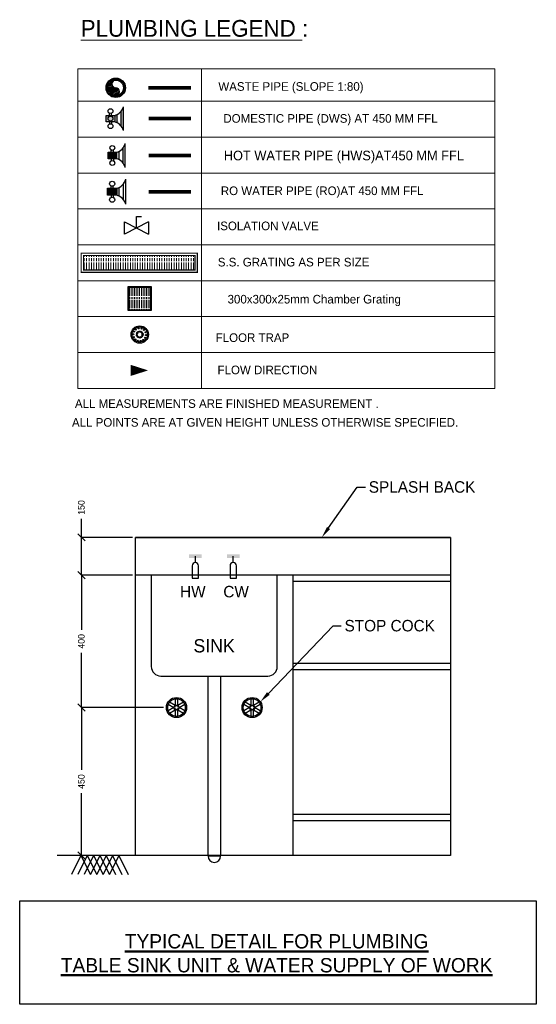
# Model space of a CAD drawing. Header units: inches. Extents: x 1703 to 137267, y -37098 to 14102.
# Tile 87 of 142: x 105363 to 111198, y -36530 to -25415. Entities that reach past the tile are written whole.
import ezdxf
from ezdxf import colors
from ezdxf.entities.mleader import LeaderData, LeaderLine
from ezdxf.math import Vec2, Vec3

# ---------------------------------------------------------------- set-up
doc = ezdxf.new("R2010")
doc.units = ezdxf.units.IN
doc.header["$MEASUREMENT"] = 0
for name, color, linetype in [('CKD Plumbing', 6, 'Continuous'), ('CKD- Chamber Grating 300x300x25', 7, 'Continuous'), ('CKD-Floor Trap', 1, 'Continuous'), ('CKD-Plumbing', 6, 'Continuous'), ('CKD_Grating', 7, 'Continuous')]:
    doc.layers.add(name, color=color, linetype=linetype)
doc.layers.add('CKD-Text', color=7, linetype='Continuous', lineweight=0)
doc.styles.add('CKD_Dimension Text', font='GOTHIC.TTF')
doc.dimstyles.new('CKD-Dimensions', dxfattribs={"dimscale": 0.05, "dimtxt": 1143, "dimasz": 1270, "dimexe": 0, "dimexo": 508, "dimgap": 508, "dimtad": 0, "dimdec": 0, "dimzin": 4, "dimdsep": 46, "dimtxsty": 'CKD_Dimension Text', "dimblk": 'OBLIQUE', "dimcen": 304.8, "dimclrd": 150, "dimclre": 150, "dimclrt": 7, "dimazin": 2, "dimtfac": 1, "dimtdec": 0, "dimtofl": 0, "dimtmove": 1, "dimatfit": 2, "dimfxl": 25.4, "dimtfillclr": 7, "dimtolj": 1, "dimtzin": 0, "dimlwd": -1, "dimlwe": -1, "dimarcsym": 0})

# ---------------------------------------------------------------- blocks, each defined once
blk = doc.blocks.new('150 Socket(top)')
at = {"ltscale": 10}
h = blk.add_hatch(dxfattribs=at)
h.set_pattern_fill('ANSI31', color=256, scale=100, style=0)
h.set_pattern_definition([(45, (-1317.751064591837, -237.6671661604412), (-8.838834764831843, 8.838834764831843), [])])
edge = h.paths.add_edge_path()
edge.add_arc((0, -39.5), 39.5, 270, 90)
edge.add_arc((0, 39.5), 39.5, 90, 270, ccw=False)
edge.add_arc((0, 0), 79, 270, 90, ccw=False)
for radius in [100, 90, 79]:
    blk.add_circle((0, 0), radius, dxfattribs=at)
for centre, start, end in [((0, 39.5), 90, 270), ((0, -39.5), 270, 90)]:
    blk.add_arc(centre, 39.5, start, end, dxfattribs=at)
blk = doc.blocks.new('A$C20B77722')
at = {"color": 6}
for centre, radius in [((0, 0), 99.90960382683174), ((0, 0), 87.42090334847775), ((-75.30875620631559, 2.169640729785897), 6.244350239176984), ((-66.11415573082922, 33.77525463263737), 6.244350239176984), ((-44.11694501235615, 58.26154117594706), 6.244350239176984), ((-33.64467077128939, 4.895599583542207), 6.244350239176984), ((-28.18867988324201, 19.00865837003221), 6.244350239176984), ((-17.14957523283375, 29.35681924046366), 6.244350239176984), ((-13.67394141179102, 70.77869100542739), 6.244350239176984), ((-2.713786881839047, 33.89050202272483), 6.244350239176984), ((12.25950024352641, 31.71175523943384), 6.244350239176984), ((19.18524484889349, 68.84752908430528), 6.244350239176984), ((24.80464299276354, 23.25210641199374), 6.244350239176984), ((32.4369219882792, 10.18709274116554), 6.244350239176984), ((33.64467077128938, -4.895599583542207), 6.244350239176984), ((47.95244893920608, 52.85054571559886), 6.244350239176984), ((66.92997328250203, 25.95613964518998), 6.244350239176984), ((-69.87964305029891, -30.29542108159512), 6.244350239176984), ((-50.90211870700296, -57.18982715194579), 6.244350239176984), ((-32.43692198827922, -10.18709274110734), 6.244350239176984), ((-24.80464299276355, -23.25210641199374), 6.244350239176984), ((-22.13491461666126, -73.18681052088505), 6.244350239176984), ((-12.25950024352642, -31.71175523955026), 6.244350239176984), ((2.713786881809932, -33.89050202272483), 6.244350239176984), ((10.7242716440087, -75.11797244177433), 6.244350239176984), ((17.14957523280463, -29.35681924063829), 6.244350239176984), ((28.18867988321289, -19.00865837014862), 6.244350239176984), ((41.16727524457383, -62.600822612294), 6.244350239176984), ((63.16448596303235, -38.11453606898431), 6.244350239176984), ((72.35908643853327, -6.508922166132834), 6.244350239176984)]:
    blk.add_circle(centre, radius, dxfattribs=at)
blk = doc.blocks.new('G$CFDF86615')
at = {"layer": 'CKD- Chamber Grating 300x300x25'}
h = blk.add_hatch(color=2, dxfattribs=at)
h.dxf.hatch_style = 1
h.paths.add_polyline_path([(1.396983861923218e-09, 350.0000000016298), (0, 1.629814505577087e-09), (349.9999999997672, 0), (350.000000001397, 350)])
h.paths.add_polyline_path([(341.5461255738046, 338.8760428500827), (11.3461255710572, 338.8760428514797), (11.34612556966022, 8.676042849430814), (341.5461255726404, 8.676042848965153)], flags=16)
at = {"layer": 'CKD- Chamber Grating 300x300x25', "linetype": 'Continuous', "lineweight": 5}
h = blk.add_hatch(dxfattribs=at)
h.set_pattern_fill('ACAD_ISO08W100', color=4, scale=5.079999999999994, angle=90.00000000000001, style=0)
h.set_pattern_definition([(90.00000000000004, (-77557.85894435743, -877345.4100622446), (-25.4, -7.993605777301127e-15), [121.9199999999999, -15.23999999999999, 30.47999999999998, -15.23999999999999])])
h.paths.add_polyline_path([(341.5461255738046, 338.8760428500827), (341.5461255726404, 8.676042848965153), (11.34612556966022, 8.676042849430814), (11.3461255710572, 338.8760428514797)])
at = {"layer": 'CKD- Chamber Grating 300x300x25', "color": 2}
blk.add_lwpolyline([(1.396983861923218e-09, 350.0000000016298), (0, 1.629814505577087e-09), (349.9999999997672, 0), (350.000000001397, 350), (1.396983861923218e-09, 350.0000000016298)], dxfattribs=at)
at = {"layer": 'CKD- Chamber Grating 300x300x25', "color": 2, "elevation": 8910.120359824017}
blk.add_lwpolyline([(341.5461255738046, 338.8760428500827), (11.3461255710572, 338.8760428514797), (11.34612556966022, 8.676042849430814), (341.5461255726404, 8.676042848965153)], close=True, dxfattribs=at)
blk = doc.blocks.new('G$C4263DD8E')
at = {"layer": 'CKD-Plumbing'}
h = blk.add_hatch(color=5, dxfattribs=at)
h.dxf.hatch_style = 1
h.paths.add_polyline_path([(413.6535345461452, 3161.410876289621), (323.6535345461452, 3161.410876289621), (323.6535345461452, 3228.910876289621), (413.6535345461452, 3228.910876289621)])
edge = h.paths.add_edge_path()
edge.add_arc((379.9035942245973, 3037.660935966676), 128.2696620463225, 15.25509999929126, 74.74490000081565)
edge.add_line((503.6535345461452, 3318.910876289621), (503.6535345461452, 3071.410876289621))
edge.add_line((436.1535345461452, 3152.59987628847), (436.1535345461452, 3238.432876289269))
edge.add_arc((379.9035824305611, 3352.660864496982), 128.2696860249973, 285.2550807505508, 344.7448807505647, ccw=False)
edge.add_line((481.1535345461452, 3274.738876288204), (481.1535345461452, 3115.627876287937))
h = blk.add_hatch(color=1, dxfattribs=at)
h.dxf.hatch_style = 1
h.paths.add_polyline_path([(432.8027916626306, 2775.943980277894), (342.8027916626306, 2775.943980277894), (342.8027916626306, 2843.443980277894), (432.8027916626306, 2843.443980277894)])
h = blk.add_hatch(color=54, dxfattribs=at)
h.dxf.hatch_style = 1
h.paths.add_polyline_path([(433.6787916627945, 2395.219789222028), (338.4227916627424, 2395.219789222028), (338.4227916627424, 2466.661789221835), (433.6787916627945, 2466.661789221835)])
at = {"layer": 'CKD_Grating', "linetype": 'Continuous', "lineweight": 5}
h = blk.add_hatch(dxfattribs=at)
h.set_pattern_fill('ACAD_ISO08W100', color=2, scale=5.079999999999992, angle=270, style=0)
h.set_pattern_definition([(270, (81088.43800772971, 883573.0561369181), (25.4, -1.338202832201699e-15), [121.9199999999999, -15.23999999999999, 30.47999999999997, -15.23999999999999])])
h.paths.add_polyline_path([(1252.132426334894, 1613.550930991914), (87.26274204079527, 1613.550930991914), (87.26274204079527, 1763.550930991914), (1252.132426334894, 1763.550930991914)])
for p, q in [((640.3137892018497, 2051.606294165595), (640.3137892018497, 2171.611177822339)), ((640.3137892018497, 2171.611177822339), (692.1090790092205, 2171.611177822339)), ((515.230852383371, 2115.63233190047), (765.3967260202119, 1987.580256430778)), ((765.3967260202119, 2115.63233190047), (515.230852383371, 1987.580256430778)), ((515.230852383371, 1987.580256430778), (515.230852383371, 2115.63233190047)), ((765.3967260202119, 2115.63233190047), (765.3967260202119, 1987.580256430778))]:
    blk.add_line(p, q)
at = {"layer": 'CKD-Plumbing', "color": 5}
for p, q in [((503.6535345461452, 3071.410876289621), (503.6535345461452, 3318.910876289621)), ((357.4035345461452, 3228.910876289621), (357.4035345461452, 3251.410876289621)), ((379.9035345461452, 3228.910876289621), (379.9035345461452, 3251.410876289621)), ((436.1535345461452, 3238.432876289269), (436.1535345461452, 3152.59987628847)), ((481.1535345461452, 3115.627876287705), (481.1535345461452, 3274.738876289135)), ((357.4035345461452, 3161.410876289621), (357.4035345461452, 3138.910876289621)), ((379.9035345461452, 3161.410876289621), (379.9035345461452, 3138.910876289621))]:
    blk.add_line(p, q, dxfattribs=at)
at = {"layer": 'CKD-Plumbing', "color": 1}
for p, q in [((500.3027916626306, 2730.160980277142), (500.3027916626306, 2889.271980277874)), ((522.8027916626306, 2685.943980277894), (522.8027916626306, 2933.443980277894)), ((376.5527916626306, 2843.443980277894), (376.5527916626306, 2865.943980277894)), ((399.0527916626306, 2843.443980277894), (399.0527916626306, 2865.943980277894)), ((455.3027916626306, 2852.965980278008), (455.3027916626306, 2767.132980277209)), ((376.5527916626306, 2775.943980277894), (376.5527916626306, 2753.443980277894)), ((399.0527916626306, 2775.943980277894), (399.0527916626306, 2753.443980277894))]:
    blk.add_line(p, q, dxfattribs=at)
at = {"layer": 'CKD-Plumbing', "color": 54}
for p, q in [((374.1437916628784, 2466.661789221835), (374.1437916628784, 2490.475789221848)), ((397.9577916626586, 2466.661789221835), (397.9577916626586, 2490.475789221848)), ((457.4927916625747, 2476.739874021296), (457.4927916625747, 2385.894226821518)), ((505.1207916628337, 2346.763062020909), (505.1207916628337, 2515.166144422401)), ((528.9347916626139, 2299.963789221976), (528.9347916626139, 2561.917789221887)), ((374.1437916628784, 2395.219789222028), (374.1437916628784, 2371.405789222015)), ((397.9577916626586, 2395.219789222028), (397.9577916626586, 2371.405789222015))]:
    blk.add_line(p, q, dxfattribs=at)
at = {"layer": 'CKD-Plumbing', "color": 3, "linetype": 'Continuous', "const_width": 37.5}
blk.add_lwpolyline([(765.3230723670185, 3517.691487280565), (1209.62614749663, 3517.691487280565)], dxfattribs=at)
at = {"layer": 'CKD-Plumbing', "color": 5}
blk.add_lwpolyline([(413.6535345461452, 3161.410876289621), (323.6535345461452, 3161.410876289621), (323.6535345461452, 3228.910876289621), (413.6535345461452, 3228.910876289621)], close=True, dxfattribs=at)
at = {"layer": 'CKD-Plumbing', "color": 6, "linetype": 'Continuous', "lineweight": 20, "ltscale": 75, "const_width": 37.5}
blk.add_lwpolyline([(767.8056424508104, 3195.17587628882), (1209.630540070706, 3195.17587628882)], dxfattribs=at)
at = {"layer": 'CKD-Plumbing', "color": 1}
blk.add_lwpolyline([(432.8027916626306, 2775.943980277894), (342.8027916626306, 2775.943980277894), (342.8027916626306, 2843.443980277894), (432.8027916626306, 2843.443980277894)], close=True, dxfattribs=at)
at = {"layer": 'CKD-Plumbing', "color": 1, "linetype": 'Continuous', "lineweight": 20, "ltscale": 75, "const_width": 37.5}
blk.add_lwpolyline([(767.8012498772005, 2809.930980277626), (1209.626147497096, 2809.930980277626)], dxfattribs=at)
at = {"layer": 'CKD-Plumbing', "color": 54}
blk.add_lwpolyline([(433.6787916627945, 2395.219789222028), (338.4227916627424, 2395.219789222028), (338.4227916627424, 2466.661789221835), (433.6787916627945, 2466.661789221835)], close=True, dxfattribs=at)
at = {"layer": 'CKD-Plumbing', "color": 5, "const_width": 37.5}
blk.add_lwpolyline([(767.8012498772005, 2431.191630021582), (1209.626147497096, 2431.191630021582)], dxfattribs=at)
at = {"layer": 'CKD-Plumbing', "color": 1}
blk.add_lwpolyline([(761.8260853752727, 563.5509309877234, 0, 116.1290322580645, 0), (580.348010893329, 563.5509309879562, 116.1290322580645, 116.1290322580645, 0)], format="xyseb", dxfattribs=at)
at = {"layer": 'CKD-Plumbing', "color": 5}
for centre in [(368.6535345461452, 3273.910876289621), (368.6535345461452, 3195.160876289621), (368.6535345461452, 3116.410876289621)]:
    blk.add_circle(centre, 25.155765, dxfattribs=at)
at = {"layer": 'CKD-Plumbing', "color": 1}
for centre in [(387.8027916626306, 2888.443980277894), (387.8027916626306, 2809.693980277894), (387.8027916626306, 2730.943980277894)]:
    blk.add_circle(centre, 25.155765, dxfattribs=at)
at = {"layer": 'CKD-Plumbing', "color": 54}
for centre in [(386.0507916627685, 2514.289789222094), (386.0507916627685, 2430.940789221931), (386.0507916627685, 2347.591789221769)]:
    blk.add_circle(centre, 26.62486167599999, dxfattribs=at)
at = {"layer": 'CKD-Plumbing', "color": 5}
for centre, start, end in [((379.9035345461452, 3352.660876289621), 285.2550999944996, 344.7449000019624), ((379.9035345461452, 3037.660876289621), 15.25509999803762, 74.7449000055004)]:
    blk.add_arc(centre, 128.26971, start, end, dxfattribs=at)
at = {"layer": 'CKD-Plumbing', "color": 1}
for centre, start, end in [((399.0527916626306, 2967.193980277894), 285.2550999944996, 344.7449000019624), ((399.0527916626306, 2652.193980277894), 15.25509999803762, 74.7449000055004)]:
    blk.add_arc(centre, 128.26971, start, end, dxfattribs=at)
at = {"layer": 'CKD-Plumbing', "color": 54}
for centre, start, end in [((397.9577916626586, 2597.63878922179), 285.2550999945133, 344.7449000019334), ((397.9577916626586, 2264.24278922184), 15.25509999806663, 74.74490000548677)]:
    blk.add_arc(centre, 135.760661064, start, end, dxfattribs=at)
at = {"layer": 'CKD-Text'}
for p, q in [((1321.405419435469, 376.0509309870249), (1321.405419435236, 3715.090398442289)), ((4388.315749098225, 3376.050930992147), (28.07158799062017, 3376.050930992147)), ((4388.315749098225, 3001.050930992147), (28.07158799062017, 3001.050930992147)), ((4388.315749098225, 2626.050930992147), (28.07158799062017, 2626.050930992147)), ((4388.315749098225, 2251.050930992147), (28.07158799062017, 2251.050930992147)), ((4388.315749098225, 1876.050930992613), (28.07158799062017, 1876.050930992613)), ((4388.315749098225, 1501.050930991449), (28.07158799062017, 1501.050930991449)), ((4388.315749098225, 1126.050930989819), (28.07158799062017, 1126.050930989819)), ((4388.315749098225, 1126.050930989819), (28.07158799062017, 1126.050930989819)), ((4388.315749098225, 751.0509309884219), (28.07158799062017, 751.0509309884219)), ((4388.315749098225, 376.0509309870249), (28.07158799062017, 376.0509309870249))]:
    blk.add_line(p, q, dxfattribs=at)
blk.add_lwpolyline([(28.07158799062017, 376.0509309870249), (28.07158799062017, 3715.090398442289), (4388.315749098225, 3715.090398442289), (4388.315749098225, 376.0509309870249)], dxfattribs=at)
at = {"layer": 'CKD_Grating', "color": 2, "const_width": 12}
blk.add_lwpolyline([(1277.132426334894, 1588.550930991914), (62.26274204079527, 1588.550930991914), (62.26274204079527, 1788.550930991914), (1277.132426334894, 1788.550930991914), (1277.132426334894, 1588.550930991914)], dxfattribs=at)
blk.add_lwpolyline([(1252.132426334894, 1613.550930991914), (87.26274204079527, 1613.550930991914), (87.26274204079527, 1763.550930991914), (1252.132426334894, 1763.550930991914)], close=True, dxfattribs=at)
at = {"layer": 'CKD-Floor Trap', "xscale": 0.9072580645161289, "yscale": 0.9072580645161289, "zscale": 0.9072580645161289}
blk.add_blockref('A$C20B77722', (674.7385037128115, 938.5509309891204), dxfattribs=at)
at = {"layer": 'CKD-Plumbing', "color": 3, "linetype": 'Continuous', "xscale": 1.0126582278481, "yscale": 1.0126582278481, "zscale": 1.0126582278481, "rotation": 179.9999999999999}
blk.add_blockref('150 Socket(top)', (423.8849293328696, 3517.691487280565), dxfattribs=at)
at = {"layer": 'CKD-Text', "xscale": 0.7, "yscale": 0.7, "zscale": 0.7}
blk.add_blockref('G$CFDF86615', (551.2262158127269, 1191.907700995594, -6237.084251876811), dxfattribs=at)
at = {"layer": 'CKD-Text', "color": 0, "lineweight": 0, "insert": (57.14550369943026, 4226.038374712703), "char_height": 175, "width": 3600.581162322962, "attachment_point": 1, "style": 'CKD_Dimension Text'}
blk.add_mtext('\\pxql;{\\LPLUMBING LEGEND }:', dxfattribs=at)
at = {"layer": 'CKD-Text', "color": 7, "ltscale": 4, "attachment_point": 2, "style": 'CKD_Dimension Text'}
for s, insert, char_height, width in [('WASTE PIPE (SLOPE 1:80)', (2255.965629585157, 3576.050930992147), 90, 3211.159774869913), ('DOMESTIC PIPE (DWS) AT 450 MM FFL', (2669.209100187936, 3242.096833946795), 90, 3211.159774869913), ('HOT WATER PIPE (HWS)AT450 MM FFL', (2809.247299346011, 2859.438666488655), 100, 4328.539599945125), ('RO WATER PIPE (RO)AT 450 MM FFL', (2582.501216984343, 2485.956392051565), 90, 3211.159774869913), ('ISOLATION VALVE', (2014.847748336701, 2119.029427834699), 90, 3211.159774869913), ('S.S. GRATING AS PER SIZE', (2283.836059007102, 1740.122393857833), 90, 3211.159774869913), ('300x300x25mm Chamber Grating', (2499.536880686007, 1352.781788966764), 90, 3211.159774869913), ('FLOOR TRAP ', (1853.487017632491, 951.0509310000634), 90, 3211.159774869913), ('FLOW DIRECTION ', (2009.835562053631, 613.550930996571), 90, 3211.159774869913)]:
    blk.add_mtext(s, dxfattribs=dict(at, insert=insert, char_height=char_height, width=width))
at = {"layer": 'CKD-Text', "color": 7, "char_height": 90, "attachment_point": 1, "style": 'CKD_Dimension Text'}
for s, insert, width in [('ALL MEASUREMENTS ARE FINISHED MEASUREMENT .', (-2.99796057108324, 261.7526532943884), 5094.290322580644), ('ALL POINTS ARE AT GIVEN HEIGHT UNLESS OTHERWISE SPECIFIED.   ', (-33.90262131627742, 65.11092566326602), 4980.007545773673)]:
    blk.add_mtext(s, dxfattribs=dict(at, insert=insert, width=width))
blk = doc.blocks.new('_Oblique')
at = {"color": 0, "linetype": 'ByBlock', "lineweight": -2}
blk.add_line((-0.5, -0.5), (0.5, 0.5), dxfattribs=at)
blk = doc.blocks.new('*D357')
at = {"layer": 'CKD Plumbing', "color": 150, "ltscale": 4}
for p, q in [((-1863229.800680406, -1877342.324641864), (-1863945.466625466, -1877342.324641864)), ((-1863945.466625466, -1877342.324641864), (-1863945.466625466, -1877885.7638821)), ((-1863945.466625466, -1878631.665702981), (-1863945.466625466, -1878088.226462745)), ((-1863498.88002851, -1878631.665702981), (-1863945.466625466, -1878631.665702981))]:
    blk.add_line(p, q, dxfattribs=at)
at = {"layer": 'Defpoints', "color": 0, "ltscale": 4}
for p in [(-1863204.400680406, -1877342.324641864), (-1863945.466625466, -1878631.665702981), (-1863473.48002851, -1878631.665702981)]:
    blk.add_point(p, dxfattribs=at)
at = {"layer": 'CKD Plumbing', "color": 150, "linetype": 'ByBlock', "ltscale": 4, "xscale": 63.5, "yscale": 63.5, "zscale": 63.5}
for p, rotation in [((-1863945.466625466, -1877342.324641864), 90), ((-1863945.466625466, -1878631.665702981), 270)]:
    blk.add_blockref('_Oblique', p, dxfattribs=dict(at, rotation=rotation))
at = {"layer": 'CKD Plumbing', "color": 7, "ltscale": 4, "insert": (-1863945.466625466, -1877986.995172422), "char_height": 57.15000000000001, "attachment_point": 5, "rotation": 90, "style": 'CKD_Dimension Text'}
blk.add_mtext('\\A1;450', dxfattribs=at)
blk = doc.blocks.new('*D358')
at = {"layer": 'CKD Plumbing', "color": 150, "ltscale": 4}
for p, q in [((-1863498.88002851, -1876189.127435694), (-1863945.466625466, -1876189.127435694)), ((-1863945.466625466, -1876189.127435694), (-1863945.466625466, -1876664.494748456)), ((-1863945.466625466, -1877342.324641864), (-1863945.466625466, -1876866.957329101)), ((-1863229.800680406, -1877342.324641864), (-1863945.466625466, -1877342.324641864))]:
    blk.add_line(p, q, dxfattribs=at)
at = {"layer": 'Defpoints', "color": 0, "ltscale": 4}
for p in [(-1863945.466625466, -1876189.127435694), (-1863473.48002851, -1876189.127435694), (-1863204.400680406, -1877342.324641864)]:
    blk.add_point(p, dxfattribs=at)
at = {"layer": 'CKD Plumbing', "color": 150, "linetype": 'ByBlock', "ltscale": 4, "xscale": 63.5, "yscale": 63.5, "zscale": 63.5}
for p, rotation in [((-1863945.466625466, -1876189.127435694), 90), ((-1863945.466625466, -1877342.324641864), 270)]:
    blk.add_blockref('_Oblique', p, dxfattribs=dict(at, rotation=rotation))
at = {"layer": 'CKD Plumbing', "color": 7, "ltscale": 4, "insert": (-1863945.466625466, -1876765.726038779), "char_height": 57.15000000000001, "attachment_point": 5, "rotation": 90, "style": 'CKD_Dimension Text'}
blk.add_mtext('\\A1;400', dxfattribs=at)
blk = doc.blocks.new('*D359')
at = {"layer": 'CKD Plumbing', "color": 150, "ltscale": 4}
for p, q in [((-1863945.466625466, -1875859.642519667), (-1863945.466625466, -1875697.447258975)), ((-1863498.88002851, -1875859.642519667), (-1863945.466625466, -1875859.642519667)), ((-1863945.466625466, -1876189.127435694), (-1863945.466625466, -1875859.642519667)), ((-1863498.88002851, -1876189.127435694), (-1863945.466625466, -1876189.127435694))]:
    blk.add_line(p, q, dxfattribs=at)
at = {"layer": 'Defpoints', "color": 0, "ltscale": 4}
for p in [(-1863945.466625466, -1875859.642519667), (-1863473.48002851, -1875859.642519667), (-1863473.48002851, -1876189.127435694)]:
    blk.add_point(p, dxfattribs=at)
at = {"layer": 'CKD Plumbing', "color": 150, "linetype": 'ByBlock', "ltscale": 4, "xscale": 63.5, "yscale": 63.5, "zscale": 63.5}
for p, rotation in [((-1863945.466625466, -1875859.642519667), 90), ((-1863945.466625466, -1876189.127435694), 270)]:
    blk.add_blockref('_Oblique', p, dxfattribs=dict(at, rotation=rotation))
at = {"layer": 'CKD Plumbing', "color": 7, "ltscale": 4, "insert": (-1863945.466625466, -1875599.452420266), "char_height": 57.15000000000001, "attachment_point": 5, "rotation": 90, "style": 'CKD_Dimension Text'}
blk.add_mtext('\\A1;150', dxfattribs=at)
blk = doc.blocks.new('SINK DETAILS')
blk.add_lwpolyline([(-1864483.086942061, -1879026.552003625), (-1859980.985907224, -1879026.552003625), (-1859980.985907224, -1879926.972210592), (-1864483.086942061, -1879926.972210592)], close=True)
at = {"layer": 'CKD Plumbing', "ltscale": 4}
blk.add_line((-1860727.772394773, -1875859.642519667, 6.866455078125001e-07), (-1863473.48002851, -1875859.642519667, 6.866455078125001e-07), dxfattribs=at)
at = {"layer": 'CKD Plumbing', "color": 0, "lineweight": -3}
for p, q in [((-1860727.772394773, -1875859.642519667, 6.866455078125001e-07), (-1860727.772394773, -1878631.665702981, 6.866455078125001e-07)), ((-1863473.48002851, -1878631.665702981, 6.866455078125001e-07), (-1863473.48002851, -1876189.127435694, 6.866455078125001e-07)), ((-1862100.626211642, -1878631.665702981, 6.866455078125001e-07), (-1862100.626211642, -1876189.127435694, 6.866455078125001e-07)), ((-1860727.772394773, -1876244.041588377, 6.866455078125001e-07), (-1862100.626211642, -1876244.041588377, 6.866455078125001e-07)), ((-1860727.772394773, -1876957.925573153, 6.866455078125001e-07), (-1862100.626211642, -1876957.925573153, 6.866455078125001e-07)), ((-1860727.772394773, -1877012.839725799, 6.866455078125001e-07), (-1862100.626211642, -1877012.839725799, 6.866455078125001e-07)), ((-1860727.772394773, -1878274.723710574, 6.866455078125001e-07), (-1862100.626211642, -1878274.723710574, 6.866455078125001e-07)), ((-1860727.772394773, -1878329.637863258, 6.866455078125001e-07), (-1862100.626211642, -1878329.637863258, 6.866455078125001e-07))]:
    blk.add_line(p, q, dxfattribs=at)
at = {"layer": 'CKD Plumbing', "color": 1}
for p, q in [((-1862951.795578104, -1876079.299130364, 6.866455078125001e-07), (-1862951.795578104, -1876024.38497768, 6.866455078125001e-07)), ((-1862979.252654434, -1876106.756206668, 6.866455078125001e-07), (-1862979.252654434, -1876216.584512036, 6.866455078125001e-07)), ((-1862924.338501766, -1876216.584512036, 6.866455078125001e-07), (-1862924.338501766, -1876106.756206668, 6.866455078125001e-07)), ((-1862979.252654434, -1876216.584512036, 6.866455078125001e-07), (-1862924.338501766, -1876216.584512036, 6.866455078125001e-07))]:
    blk.add_line(p, q, dxfattribs=at)
at = {"layer": 'CKD Plumbing', "color": 160}
for p, q in [((-1862622.310662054, -1876079.299130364, 6.866455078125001e-07), (-1862622.310662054, -1876024.38497768, 6.866455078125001e-07)), ((-1862649.767738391, -1876106.756206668, 6.866455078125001e-07), (-1862649.767738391, -1876216.584512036, 6.866455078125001e-07)), ((-1862594.853585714, -1876216.584512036, 6.866455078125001e-07), (-1862594.853585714, -1876106.756206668, 6.866455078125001e-07)), ((-1862649.767738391, -1876216.584512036, 6.866455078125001e-07), (-1862594.853585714, -1876216.584512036, 6.866455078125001e-07))]:
    blk.add_line(p, q, dxfattribs=at)
at = {"layer": 'CKD Plumbing', "color": 0, "ltscale": 4}
for p, q in [((-1860727.772394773, -1876189.127435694, 6.866455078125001e-07), (-1863473.48002851, -1876189.127435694, 6.866455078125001e-07)), ((-1863336.194646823, -1876189.127435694, 6.866455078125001e-07), (-1863336.194646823, -1876985.382649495, 6.866455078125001e-07)), ((-1862237.911593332, -1876985.382649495, 6.866455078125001e-07), (-1862237.911593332, -1876189.127435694, 6.866455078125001e-07)), ((-1863253.823417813, -1877067.753878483, 6.866455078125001e-07), (-1862320.282822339, -1877067.753878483, 6.866455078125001e-07))]:
    blk.add_line(p, q, dxfattribs=at)
at = {"layer": 'CKD Plumbing', "color": 5}
for p, q in [((-1862841.96727275, -1878631.665702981, 6.866455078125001e-07), (-1862841.96727275, -1877067.753878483, 6.866455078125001e-07)), ((-1862732.138967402, -1877067.753878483, 6.866455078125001e-07), (-1862732.138967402, -1878631.665702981, 6.866455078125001e-07))]:
    blk.add_line(p, q, dxfattribs=at)
at = {"layer": 'CKD Plumbing', "color": 7}
for p, q in [((-1863127.520866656, -1877323.301821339, 6.866455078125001e-07), (-1863176.943604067, -1877294.767590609, 6.866455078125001e-07)), ((-1863127.520866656, -1877266.23335988, 6.866455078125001e-07), (-1863127.520866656, -1877323.301821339, 6.866455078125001e-07)), ((-1863105.555205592, -1877323.301821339, 6.866455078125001e-07), (-1863105.555205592, -1877266.23335988, 6.866455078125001e-07)), ((-1863056.132468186, -1877294.767590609, 6.866455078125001e-07), (-1863105.555205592, -1877323.301821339, 6.866455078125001e-07)), ((-1862468.551034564, -1877323.301821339, 6.866455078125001e-07), (-1862517.973771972, -1877294.767590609, 6.866455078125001e-07)), ((-1862468.551034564, -1877266.23335988, 6.866455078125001e-07), (-1862468.551034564, -1877323.301821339, 6.866455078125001e-07)), ((-1862446.585373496, -1877323.301821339, 6.866455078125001e-07), (-1862446.585373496, -1877266.23335988, 6.866455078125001e-07)), ((-1862397.162636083, -1877294.767590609, 6.866455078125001e-07), (-1862446.585373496, -1877323.301821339, 6.866455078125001e-07)), ((-1863187.926434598, -1877313.790411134, 6.866455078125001e-07), (-1863138.503697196, -1877342.324641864, 6.866455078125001e-07)), ((-1863138.503697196, -1877342.324641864, 6.866455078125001e-07), (-1863187.926434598, -1877370.858872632, 6.866455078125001e-07)), ((-1863176.943604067, -1877389.881693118, 6.866455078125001e-07), (-1863127.520866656, -1877361.347462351, 6.866455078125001e-07)), ((-1863127.520866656, -1877361.347462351, 6.866455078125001e-07), (-1863127.520866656, -1877418.415923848, 6.866455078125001e-07)), ((-1863105.555205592, -1877418.415923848, 6.866455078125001e-07), (-1863105.555205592, -1877361.347462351, 6.866455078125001e-07)), ((-1863105.555205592, -1877361.347462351, 6.866455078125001e-07), (-1863056.132468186, -1877389.881693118, 6.866455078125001e-07)), ((-1863094.572375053, -1877342.324641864, 6.866455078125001e-07), (-1863045.149637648, -1877313.790411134, 6.866455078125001e-07)), ((-1863045.149637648, -1877370.858872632, 6.866455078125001e-07), (-1863094.572375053, -1877342.324641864, 6.866455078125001e-07)), ((-1862528.956602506, -1877313.790411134, 6.866455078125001e-07), (-1862479.5338651, -1877342.324641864, 6.866455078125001e-07)), ((-1862479.5338651, -1877342.324641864, 6.866455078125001e-07), (-1862528.956602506, -1877370.858872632, 6.866455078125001e-07)), ((-1862517.973771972, -1877389.881693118, 6.866455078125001e-07), (-1862468.551034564, -1877361.347462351, 6.866455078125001e-07)), ((-1862468.551034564, -1877361.347462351, 6.866455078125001e-07), (-1862468.551034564, -1877418.415923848, 6.866455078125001e-07)), ((-1862446.585373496, -1877418.415923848, 6.866455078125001e-07), (-1862446.585373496, -1877361.347462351, 6.866455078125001e-07)), ((-1862446.585373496, -1877361.347462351, 6.866455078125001e-07), (-1862397.162636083, -1877389.881693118, 6.866455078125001e-07)), ((-1862435.602542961, -1877342.324641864, 6.866455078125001e-07), (-1862386.179805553, -1877313.790411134, 6.866455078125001e-07)), ((-1862386.179805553, -1877370.858872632, 6.866455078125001e-07), (-1862435.602542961, -1877342.324641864, 6.866455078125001e-07)), ((-1863948.951541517, -1878631.665702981), (-1864031.322770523, -1878796.408161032)), ((-1863894.037388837, -1878631.665702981), (-1863976.40861785, -1878796.408161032)), ((-1863948.951541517, -1878631.665702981), (-1863866.5803125, -1878796.408161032)), ((-1863839.123236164, -1878631.665702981), (-1863921.49446518, -1878796.408161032)), ((-1863894.037388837, -1878631.665702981), (-1863811.666159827, -1878796.408161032)), ((-1863784.20908349, -1878631.665702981), (-1863866.5803125, -1878796.408161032)), ((-1863839.123236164, -1878631.665702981), (-1863756.752007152, -1878796.408161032)), ((-1863729.294930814, -1878631.665702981), (-1863811.666159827, -1878796.408161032)), ((-1863784.20908349, -1878631.665702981), (-1863701.837854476, -1878796.408161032)), ((-1863674.380778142, -1878631.665702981), (-1863756.752007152, -1878796.408161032)), ((-1863729.294930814, -1878631.665702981), (-1863646.923701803, -1878796.408161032)), ((-1863619.466625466, -1878631.665702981), (-1863701.837854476, -1878796.408161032)), ((-1863674.380778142, -1878631.665702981), (-1863592.009549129, -1878796.408161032)), ((-1863619.466625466, -1878631.665702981), (-1863537.095396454, -1878796.408161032)), ((-1862732.138967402, -1878635.913825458, 6.866455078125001e-07), (-1862841.96727275, -1878635.913825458, 6.866455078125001e-07))]:
    blk.add_line(p, q, dxfattribs=at)
at = {"layer": 'CKD Plumbing', "color": 7, "lineweight": -3}
blk.add_line((-1860727.772394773, -1878631.665702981, 6.866455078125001e-07), (-1863473.48002851, -1878631.665702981, 6.866455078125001e-07), dxfattribs=at)
at = {"layer": 'CKD Plumbing', "color": 0, "ltscale": 4, "elevation": 6.866455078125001e-07}
blk.add_lwpolyline([(-1863473.48002851, -1875859.642519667), (-1860727.772394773, -1875859.642519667), (-1860727.772394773, -1876189.127435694), (-1863473.48002851, -1876189.127435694)], close=True, dxfattribs=at)
at = {"layer": 'CKD Plumbing', "ltscale": 4, "elevation": 6.866455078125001e-07}
blk.add_lwpolyline([(-1863473.48002851, -1878631.665702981), (-1864155.966625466, -1878631.665702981)], dxfattribs=at)
at = {"layer": 'CKD Plumbing', "color": 7}
for centre, radius in [((-1863116.538036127, -1877342.324641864, 6.866455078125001e-07), 87.86264427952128), ((-1863116.538036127, -1877342.324641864, 6.866455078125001e-07), 76.87981374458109), ((-1862457.568204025, -1877342.324641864, 6.866455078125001e-07), 87.86264427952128), ((-1862457.568204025, -1877342.324641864, 6.866455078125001e-07), 76.87981374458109), ((-1863116.538036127, -1877342.324641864, 6.866455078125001e-07), 21.96566106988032), ((-1862457.568204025, -1877342.324641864, 6.866455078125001e-07), 21.96566106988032)]:
    blk.add_circle(centre, radius, dxfattribs=at)
at = {"layer": 'CKD Plumbing', "color": 1}
blk.add_arc((-1862951.795578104, -1876106.756206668, 6.866455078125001e-07), 27.4570763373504, 0, 180, dxfattribs=at)
at = {"layer": 'CKD Plumbing', "color": 160}
blk.add_arc((-1862622.310662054, -1876106.756206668, 6.866455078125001e-07), 27.4570763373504, 0, 180, dxfattribs=at)
at = {"layer": 'CKD Plumbing', "color": 0, "ltscale": 4}
for centre, start, end in [((-1863253.823417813, -1876985.382649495, 6.866455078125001e-07), 180, 270), ((-1862320.282822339, -1876985.382649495, 6.866455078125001e-07), 270, 0)]:
    blk.add_arc(centre, 82.37122901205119, start, end, dxfattribs=at)
at = {"layer": 'CKD Plumbing', "color": 7}
for centre, radius, start, end in [((-1863116.538036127, -1877342.324641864, 6.866455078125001e-07), 16.47424580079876, 0, 180), ((-1863116.538036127, -1877342.324641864, 6.866455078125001e-07), 16.47424580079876, 180, 0), ((-1862457.568204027, -1877342.324641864, 6.866455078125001e-07), 16.47424580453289, 0, 180), ((-1862457.568204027, -1877342.324641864, 6.866455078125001e-07), 16.47424580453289, 180, 0), ((-1862787.053120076, -1878635.913825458, 6.866455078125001e-07), 54.9141526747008, 180, 0)]:
    blk.add_arc(centre, radius, start, end, dxfattribs=at)
at = {"layer": 'CKD Plumbing', "color": 1}
blk.add_trace([(-1863006.709730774, -1876007.910731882, 6.866455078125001e-07), (-1863006.709730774, -1876040.859223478, 6.866455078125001e-07), (-1862896.881425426, -1876007.910731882, 6.866455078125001e-07), (-1862896.881425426, -1876040.859223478, 6.866455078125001e-07)], dxfattribs=at)
at = {"layer": 'CKD Plumbing', "color": 160}
blk.add_trace([(-1862677.224814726, -1876007.910731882, 6.866455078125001e-07), (-1862677.224814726, -1876040.859223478, 6.866455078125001e-07), (-1862567.396509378, -1876007.910731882, 6.866455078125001e-07), (-1862567.396509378, -1876040.859223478, 6.866455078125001e-07)], dxfattribs=at)
at = {"layer": 'CKD Plumbing', "color": 1, "ltscale": 4, "insert": (-1862974.209730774, -1876282.481495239), "char_height": 100, "width": 688.9111201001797, "attachment_point": 2, "style": 'CKD_Dimension Text'}
blk.add_mtext('HW', dxfattribs=at)
at = {"layer": 'CKD Plumbing', "color": 160, "ltscale": 4, "insert": (-1862597.209730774, -1876282.481495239), "char_height": 100, "width": 688.9111201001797, "attachment_point": 2, "style": 'CKD_Dimension Text'}
blk.add_mtext('CW', dxfattribs=at)
at = {"layer": 'CKD Plumbing', "color": 7, "ltscale": 4, "insert": (-1862788.422318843, -1876746.496190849), "char_height": 115.6521739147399, "width": 352.4637681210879, "attachment_point": 2, "style": 'CKD_Dimension Text'}
blk.add_mtext('SINK', dxfattribs=at)
at = {"layer": 'CKD-Text', "color": 3, "lineweight": 50, "insert": (-1862243.988905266, -1879483.211996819), "char_height": 125, "width": 4882.568299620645, "attachment_point": 5, "style": 'CKD_Dimension Text'}
blk.add_mtext('{\\LTYPICAL DETAIL FOR PLUMBING \\PTABLE SINK UNIT & WATER SUPPLY OF WORK}', dxfattribs=at)
at = {"layer": 'CKD Plumbing', "ltscale": 4}
dim = blk.add_linear_dim(base=(-1863945.466625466, -1875859.642519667), p1=(-1863473.48002851, -1876189.127435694, 6.866455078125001e-07), p2=(-1863473.48002851, -1875859.642519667, 6.866455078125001e-07), angle=90, text='150', dimstyle='CKD-Dimensions', override={"dimpost": '\\X'}, dxfattribs=at)
dim.commit()
dim.dimension.update_dxf_attribs({"geometry": '*D359', "text_midpoint": (-1863945.466625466, -1875599.452420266), "dimtype": 128})
for base, p2, text, picture, middle in [((-1863945.466625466, -1876189.127435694), (-1863473.48002851, -1876189.127435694, 6.866455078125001e-07), '400', '*D358', (-1863945.466625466, -1876765.726038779)), ((-1863945.466625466, -1878631.665702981), (-1863473.48002851, -1878631.665702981, 6.866455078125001e-07), '450', '*D357', (-1863945.466625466, -1877986.995172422))]:
    dim = blk.add_linear_dim(base=base, p1=(-1863204.400680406, -1877342.324641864, 6.866455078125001e-07), p2=p2, angle=90, text=text, dimstyle='CKD-Dimensions', override={"dimpost": '\\X'}, dxfattribs=at)
    dim.commit()
    dim.dimension.update_dxf_attribs({"geometry": picture, "text_midpoint": middle})
ml = blk.add_multileader_mtext('Standard', dxfattribs=at)
ml.set_content('SPLASH BACK', color=7, style='CKD_Dimension Text')
ml.set_leader_properties(color=152)
ml.build(insert=Vec2(0, 0))
ml.multileader.update_dxf_attribs({"text_left_attachment_type": 2, "text_right_attachment_type": 2, "dogleg_length": 70, "arrow_head_size": 100})
ctx = ml.context
ctx.base_point, ctx.char_height, ctx.arrow_head_size, ctx.landing_gap_size, ctx.plane_origin = Vec3(-1861470.966625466, -1875423.452420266, 6.866455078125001e-07), 100, 100, 30, Vec3(-1861752.466625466, -1875859.642519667, 6.866455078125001e-07)
ctx.left_attachment, ctx.right_attachment = 2, 2
notes = []
notes.append((ctx, [(0, (1, 1, 0), (-1861540.966625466, -1875423.452420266, 6.866455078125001e-07), (1, 0), 70, [(0, [(-1861849.466625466, -1875859.642519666, 6.866455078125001e-07)], 0, [])])]))
ctx.mtext.insert, ctx.mtext.width, ctx.mtext.flow_direction = Vec3(-1861440.966625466, -1875370.937124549, 6.866455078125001e-07), 1114.072484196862, 5
ml = blk.add_multileader_mtext('Standard', dxfattribs=at)
ml.set_content('STOP COCK', color=7, style='CKD_Dimension Text')
ml.set_leader_properties(color=152)
ml.build(insert=Vec2(0, 0))
ml.multileader.update_dxf_attribs({"text_left_attachment_type": 2, "text_right_attachment_type": 2, "dogleg_length": 70, "arrow_head_size": 100})
ctx = ml.context
ctx.base_point, ctx.char_height, ctx.arrow_head_size, ctx.landing_gap_size, ctx.plane_origin = Vec3(-1861682.220670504, -1876631.494939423, 6.866455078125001e-07), 100, 100, 30, Vec3(-1862367.16044004, -1877319.298173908, 6.866455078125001e-07)
ctx.left_attachment, ctx.right_attachment = 2, 2
notes.append((ctx, [(0, (1, 1, 0), (-1861752.220670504, -1876631.494939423, 6.866455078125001e-07), (1, 0), 70, [(0, [(-1862385.44887581, -1877292.1385207, 6.866455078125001e-07)], 0, [])])]))
ctx.mtext.insert, ctx.mtext.flow_direction = Vec3(-1861652.220670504, -1876579.057663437, 6.866455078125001e-07), 5
for ctx, leaders in notes:
    for number, flags, end, landing, length, lines in leaders:
        leader = LeaderData()
        leader.index, (leader.has_last_leader_line, leader.has_dogleg_vector, leader.attachment_direction) = number, flags
        leader.last_leader_point, leader.dogleg_vector, leader.dogleg_length = Vec3(end), Vec3(landing), length
        for number, points, colour, breaks in lines:
            line = LeaderLine()
            line.index, line.vertices, line.color, line.breaks = number, Vec3.list(points), colors.encode_raw_color(colour), breaks
            leader.lines.append(line)
        ctx.leaders.append(leader)

msp = doc.modelspace()

# ---------------------------------------------------------------- block references
at = {"ltscale": 4}
for name, p, xscale, yscale, zscale in [('G$C4263DD8E', (105990.5046936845, -29982.59882272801), 1.08, 1.08, 1.08), ('SINK DETAILS', (2521733.348622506, 2399855.622176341, -1.483154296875e-07), 1.296, 1.296, 1.296)]:
    msp.add_blockref(name, p, dxfattribs=dict(at, xscale=xscale, yscale=yscale, zscale=zscale))

doc.saveas('drawing.dxf')
